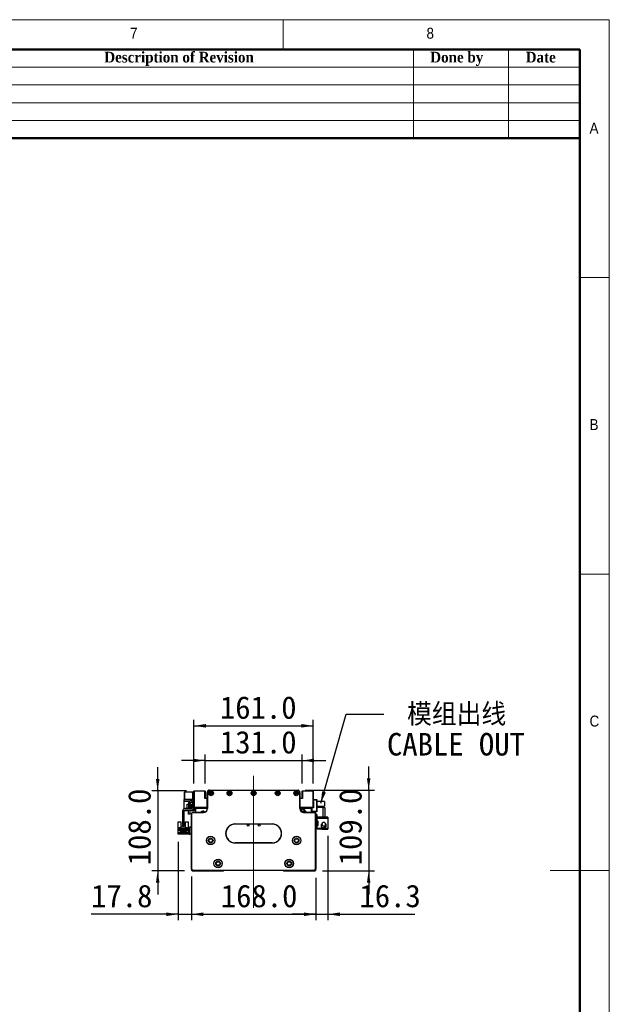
# Model space of a CAD drawing. Header units: millimetres. Extents: x 40 to 3320, y 40 to 2336.
# Tile 15 of 15: x 2524 to 3320, y 1008 to 2336. Entities that reach past the tile are written whole.
import ezdxf

# ---------------------------------------------------------------- set-up
doc = ezdxf.new("R2010")
doc.units = ezdxf.units.MM
doc.header["$LTSCALE"] = 8
doc.linetypes.add('CENTERX2', pattern=[20.32, 12.7, -2.54, 2.54, -2.54])
doc.layers.add('DIMNS', color=7, linetype='Continuous')
doc.styles.add('SLDTEXTSTYLE0', font='Gothic.ttf', dxfattribs={"width": 0.913})
doc.styles.add('SLDTEXTSTYLE1', font='timesbd.ttf', dxfattribs={"width": 0.933})
doc.styles.add('SLDTEXTSTYLE10', font='txt', dxfattribs={"bigfont": 'bigfont'})
doc.styles.add('SLDTEXTSTYLE7', font='txt')
doc.dimstyles.new('SLDDIMSTYLE0', dxfattribs={"dimtxt": 30.4, "dimasz": 16, "dimexe": 0, "dimexo": 0.0625, "dimgap": 7.6, "dimtad": 2, "dimdec": 1, "dimrnd": 1e-09, "dimzin": 4, "dimdsep": 46, "dimtxsty": 'SLDTEXTSTYLE7', "dimsah": 1, "dimcen": 0.09, "dimadec": 0, "dimazin": 1, "dimtfac": 1, "dimtdec": 1, "dimtmove": 0, "dimatfit": 0, "dimfxl": 0, "dimfrac": 2, "dimtolj": 1, "dimtzin": 12, "dimarcsym": 0})
doc.dimstyles.new('SLDDIMSTYLE4', dxfattribs={"dimtxt": 0.18, "dimasz": 16, "dimexe": 0, "dimexo": 0.0625, "dimgap": 0, "dimtad": 0, "dimtih": 1, "dimtoh": 1, "dimdec": 0, "dimrnd": 1e-09, "dimzin": 0, "dimdsep": 46, "dimtxsty": 'Standard', "dimsah": 1, "dimcen": 0.09, "dimadec": 0, "dimazin": 0, "dimtfac": 16, "dimtdec": 0, "dimtofl": 0, "dimtmove": 0, "dimatfit": 3, "dimfxl": 0, "dimfrac": 2, "dimtolj": 1, "dimtzin": 0, "dimarcsym": 0})
doc.dimstyles.new('SLDDIMSTYLE5', dxfattribs={"dimtxt": 30.4, "dimasz": 16, "dimexe": 0, "dimexo": 0.0625, "dimgap": 7.6, "dimtad": 2, "dimdec": 1, "dimrnd": 1e-09, "dimzin": 12, "dimdsep": 46, "dimtxsty": 'SLDTEXTSTYLE7', "dimsah": 1, "dimcen": 0.09, "dimadec": 0, "dimazin": 3, "dimtfac": 1, "dimtdec": 1, "dimtmove": 0, "dimatfit": 0, "dimfxl": 0, "dimfrac": 2, "dimtolj": 1, "dimtzin": 12, "dimarcsym": 0})

# ---------------------------------------------------------------- blocks, each defined once
blk = doc.blocks.new('_D_14')
at = {"layer": 'DIMNS'}
for p, q in [((2756.1, 1178.5), (2756.1, 1121.2)), ((2924.1, 1178.5), (2924.1, 1121.2)), ((2756.1, 1129.2), (2924.1, 1129.2))]:
    blk.add_line(p, q, dxfattribs=at)
for points in [[(2756.1, 1129.2), (2772.1, 1126.8), (2772.1, 1131.6)], [(2924.1, 1129.2), (2908.1, 1131.6), (2908.1, 1126.8)]]:
    blk.add_solid(points, dxfattribs=at)
at = {"layer": 'DIMNS', "insert": (2795.8, 1169.1), "char_height": 30.4, "attachment_point": 1, "style": 'SLDTEXTSTYLE7'}
blk.add_mtext('168.0', dxfattribs=at)
blk = doc.blocks.new('_D_15')
at = {"layer": 'DIMNS'}
for p, q in [((2738.3, 1227), (2738.3, 1121.2)), ((2756.1, 1180), (2756.1, 1121.2)), ((2738.3, 1129.2), (2620.8, 1129.2)), ((2738.3, 1129.2), (2756.1, 1129.2)), ((2756.1, 1129.2), (2788.1, 1129.2))]:
    blk.add_line(p, q, dxfattribs=at)
for points in [[(2738.3, 1129.2), (2722.3, 1131.6), (2722.3, 1126.8)], [(2756.1, 1129.2), (2772.1, 1126.8), (2772.1, 1131.6)]]:
    blk.add_solid(points, dxfattribs=at)
at = {"layer": 'DIMNS', "insert": (2620.8, 1169.1), "char_height": 30.4, "attachment_point": 1, "style": 'SLDTEXTSTYLE7'}
blk.add_mtext('17.8', dxfattribs=at)
blk = doc.blocks.new('_D_16')
at = {"layer": 'DIMNS'}
for p, q in [((2995.3, 1296.7), (2995.3, 1328.7)), ((2909.7, 1296.7), (3003.3, 1296.7)), ((2995.3, 1296.7), (2995.3, 1187.7)), ((2933.2, 1187.7), (3003.3, 1187.7)), ((2995.3, 1187.7), (2995.3, 1155.7))]:
    blk.add_line(p, q, dxfattribs=at)
for points in [[(2995.3, 1296.7), (2997.7, 1312.7), (2992.9, 1312.7)], [(2995.3, 1187.7), (2992.9, 1171.7), (2997.7, 1171.7)]]:
    blk.add_solid(points, dxfattribs=at)
at = {"layer": 'DIMNS', "insert": (2955.4, 1195.3), "char_height": 30.4, "attachment_point": 1, "rotation": 90, "style": 'SLDTEXTSTYLE7'}
blk.add_mtext('109.0', dxfattribs=at)
blk = doc.blocks.new('_D_17')
at = {"layer": 'DIMNS'}
for p, q in [((2774.6, 1305.5), (2774.6, 1344.6)), ((2905.6, 1305.5), (2905.6, 1344.6)), ((2774.6, 1336.6), (2742.6, 1336.6)), ((2774.6, 1336.6), (2905.6, 1336.6)), ((2905.6, 1336.6), (2937.6, 1336.6))]:
    blk.add_line(p, q, dxfattribs=at)
for points in [[(2774.6, 1336.6), (2758.6, 1339), (2758.6, 1334.2)], [(2905.6, 1336.6), (2921.6, 1334.2), (2921.6, 1339)]]:
    blk.add_solid(points, dxfattribs=at)
at = {"layer": 'DIMNS', "insert": (2794.6, 1376.5), "char_height": 30.4, "attachment_point": 1, "style": 'SLDTEXTSTYLE7'}
blk.add_mtext('131.0', dxfattribs=at)
blk = doc.blocks.new('_D_18')
at = {"layer": 'DIMNS'}
for p, q in [((2759.6, 1305.5), (2759.6, 1391.4)), ((2759.6, 1383.4), (2920.6, 1383.4)), ((2920.6, 1305.5), (2920.6, 1391.4))]:
    blk.add_line(p, q, dxfattribs=at)
for points in [[(2759.6, 1383.4), (2775.6, 1381), (2775.6, 1385.8)], [(2920.6, 1383.4), (2904.6, 1385.8), (2904.6, 1381)]]:
    blk.add_solid(points, dxfattribs=at)
at = {"layer": 'DIMNS', "insert": (2794.6, 1423.3), "char_height": 30.4, "attachment_point": 1, "style": 'SLDTEXTSTYLE7'}
blk.add_mtext('161.0', dxfattribs=at)
blk = doc.blocks.new('_D_19')
at = {"layer": 'DIMNS'}
for p, q in [((2940.4, 1234.8), (2940.4, 1121.2)), ((2924.1, 1178.5), (2924.1, 1121.2)), ((2924.1, 1129.2), (2892.1, 1129.2)), ((2924.1, 1129.2), (2940.4, 1129.2)), ((2940.4, 1129.2), (3057.8, 1129.2))]:
    blk.add_line(p, q, dxfattribs=at)
for points in [[(2924.1, 1129.2), (2908.1, 1131.6), (2908.1, 1126.8)], [(2940.4, 1129.2), (2956.4, 1126.8), (2956.4, 1131.6)]]:
    blk.add_solid(points, dxfattribs=at)
at = {"layer": 'DIMNS', "insert": (2982.9, 1169.1), "char_height": 30.4, "attachment_point": 1, "style": 'SLDTEXTSTYLE7'}
blk.add_mtext('16.3', dxfattribs=at)
blk = doc.blocks.new('_D_20')
at = {"layer": 'DIMNS'}
for p, q in [((2710.6, 1295.7), (2710.6, 1327.7)), ((2749.7, 1295.7), (2702.6, 1295.7)), ((2710.6, 1295.7), (2710.6, 1187.7)), ((2746.9, 1187.7), (2702.6, 1187.7)), ((2710.6, 1187.7), (2710.6, 1155.7))]:
    blk.add_line(p, q, dxfattribs=at)
for points in [[(2710.6, 1295.7), (2713, 1311.7), (2708.2, 1311.7)], [(2710.6, 1187.7), (2708.2, 1171.7), (2713, 1171.7)]]:
    blk.add_solid(points, dxfattribs=at)
at = {"layer": 'DIMNS', "insert": (2670.7, 1195.3), "char_height": 30.4, "attachment_point": 1, "rotation": 90, "style": 'SLDTEXTSTYLE7'}
blk.add_mtext('108.0', dxfattribs=at)
blk = doc.blocks.new('SW_NOTE_7')
at = {"layer": 'DIMNS', "color": 0, "char_height": 30.4, "attachment_point": 1}
for s, insert, style in [(' 模组出线', (4.3, 14.9), 'SLDTEXTSTYLE10'), ('CABLE OUT', (4.3, -25.3), 'SLDTEXTSTYLE7')]:
    blk.add_mtext(s, dxfattribs=dict(at, insert=insert, style=style))

msp = doc.modelspace()

# ---------------------------------------------------------------- linework, layer by layer
at = {"color": 7, "linetype": 'Continuous', "lineweight": 18}
for p, q in [((3320, 2336), (40, 2336)), ((2880, 2296), (2880, 2336)), ((3320, 40), (3320, 2336)), ((80, 2296), (3280, 2296)), ((3056, 2296), (3056, 2176)), ((3184, 2296), (3184, 2176)), ((3280, 2296), (3280, 2176)), ((3280, 2296), (3280, 80)), ((2320, 2272), (3280, 2272)), ((2320, 2248), (3280, 2248)), ((2320, 2224), (3280, 2224)), ((2320, 2200), (3280, 2200)), ((3320, 1988), (3280, 1988)), ((3280, 1588), (3320, 1588)), ((3320, 1188), (3240, 1188))]:
    msp.add_line(p, q, dxfattribs=at)
at = {"color": 7, "linetype": 'Continuous', "lineweight": 50}
for p, q in [((3280, 2296), (80, 2296)), ((3280, 2296), (3280, 80)), ((3280, 2176), (2320, 2176))]:
    msp.add_line(p, q, dxfattribs=at)
at = {"color": 7, "linetype": 'Continuous', "lineweight": 25}
for p, q in [((2746.8714079, 1294.1556274), (2746.5714028, 1293.8556298)), ((2746.8714079, 1293.8556298), (2746.5714028, 1293.7313615)), ((2746.5714028, 1293.7313615), (2746.5714028, 1293.8556298)), ((2746.5714028, 1284.5798879), (2746.5714028, 1293.7313615)), ((2746.8714079, 1294.1556274), (2746.8714079, 1293.8556298)), ((2746.8714079, 1294.1556274), (2757.5714028, 1294.1556274)), ((2746.8714079, 1293.8556298), (2746.8714079, 1284.4556271)), ((2757.5714028, 1293.8556298), (2746.8714079, 1293.8556298)), ((2757.5714028, 1293.1556254), (2757.5714028, 1294.1556274)), ((2757.5714028, 1294.1556274), (2759.5714068, 1294.1556274)), ((2759.5714068, 1293.1556254), (2757.5714028, 1293.1556254)), ((2757.5714028, 1293.1556254), (2757.5714028, 1284.1556295)), ((2759.8714045, 1295.655623), (2759.5714068, 1295.3556254)), ((2759.8714045, 1295.3556254), (2759.5714068, 1295.3556254)), ((2759.5714068, 1273.4556272), (2759.5714068, 1295.3556254)), ((2759.8714045, 1295.3556254), (2759.8714045, 1295.655623)), ((2759.8714045, 1295.655623), (2774.2714023, 1295.655623)), ((2759.8714045, 1295.3556254), (2759.8714045, 1273.4556272)), ((2774.2714023, 1295.3556254), (2759.8714045, 1295.3556254)), ((2774.2714023, 1295.3556254), (2774.2714023, 1295.655623)), ((2774.5714074, 1295.3556254), (2774.2714023, 1295.655623)), ((2774.2714023, 1285.1556241), (2774.2714023, 1295.3556254)), ((2774.2714023, 1295.3556254), (2774.5714074, 1295.3556254)), ((2774.5714074, 1295.3556254), (2774.5714074, 1285.1556241)), ((2777.5714061, 1271.6556191), (2777.5714061, 1293.6556189)), ((2777.5714061, 1293.6556189), (2777.8714074, 1293.6556189)), ((2777.8714074, 1293.6556189), (2777.8714074, 1271.6556191)), ((2778.0714071, 1295.3139319), (2778.0714071, 1295.3556179)), ((2778.0714071, 1295.3556179), (2778.0995628, 1295.3556179)), ((2780.5714047, 1296.6556176), (2780.5714047, 1296.3556199)), ((2780.5714047, 1296.6556176), (2899.5714074, 1296.6556176)), ((2899.5714074, 1296.3556199), (2780.5714047, 1296.3556199)), ((2899.5714074, 1296.6556176), (2899.5714074, 1296.3556199)), ((2902.0432493, 1295.3556179), (2902.071405, 1295.3556179)), ((2902.071405, 1295.3556179), (2902.071405, 1295.3139319)), ((2902.2714047, 1271.6556191), (2902.2714047, 1293.6556189)), ((2902.5714061, 1293.6556189), (2902.2714047, 1293.6556189)), ((2902.5714061, 1293.6556189), (2902.5714061, 1271.6556191)), ((2905.8714098, 1295.655623), (2905.5714047, 1295.3556254)), ((2905.5714047, 1285.1556241), (2905.5714047, 1295.3556254)), ((2905.5714047, 1295.3556254), (2905.8714098, 1295.3556254)), ((2905.8714098, 1295.655623), (2920.2714077, 1295.655623)), ((2905.8714098, 1295.655623), (2905.8714098, 1295.3556254)), ((2905.8714098, 1295.3556254), (2905.8714098, 1285.1556241)), ((2920.2714077, 1295.3556254), (2905.8714098, 1295.3556254)), ((2920.2714077, 1295.655623), (2920.2714077, 1295.3556254)), ((2920.5714053, 1295.3556254), (2920.2714077, 1295.655623)), ((2920.5714053, 1295.3556254), (2920.2714077, 1295.3556254)), ((2920.2714077, 1273.4556272), (2920.2714077, 1295.3556254)), ((2920.5714053, 1295.3556254), (2920.5714053, 1273.4556272)), ((2746.2714052, 1281.5556227), (2746.2714052, 1284.1556295)), ((2746.2714052, 1284.1556295), (2757.5714028, 1284.1556295)), ((2746.2714052, 1281.5556227), (2753.9309671, 1281.5556227)), ((2746.2714052, 1271.4052423), (2746.2714052, 1281.5556227)), ((2746.8714079, 1284.4556271), (2746.5714028, 1284.5798879)), ((2746.5714028, 1284.4556271), (2746.5714028, 1284.5798879)), ((2746.5714028, 1284.4556271), (2746.8714079, 1284.1556295)), ((2746.8714079, 1284.4556271), (2746.8714079, 1284.1556295)), ((2746.8714079, 1284.4556271), (2757.5714028, 1284.4556271)), ((2750.5714035, 1277.6556238), (2752.0714065, 1277.6556238)), ((2750.5714035, 1271.6556265), (2750.5714035, 1277.6556238)), ((2752.0714065, 1278.1764939), (2752.0714065, 1272.1556275)), ((2754.0714031, 1278.1556248), (2754.0714031, 1272.1556275)), ((2754.0714031, 1277.6556238), (2755.5714062, 1277.6556238)), ((2755.5714062, 1277.6556238), (2755.5714062, 1271.6556265)), ((2757.5714028, 1281.1556234), (2759.5714068, 1281.1556234)), ((2757.5714028, 1280.1556288), (2757.5714028, 1281.1556234)), ((2759.5714068, 1280.1556288), (2757.5714028, 1280.1556288)), ((2757.5714028, 1280.1556288), (2757.5714028, 1273.1556295)), ((2758.6288711, 1281.5556227), (2759.5714068, 1281.5556227)), ((2777.5714061, 1285.1556241), (2774.2714023, 1285.1556241)), ((2905.8714098, 1285.1556241), (2902.5714061, 1285.1556241)), ((2920.5714053, 1284.1556295), (2925.2714029, 1284.1556295)), ((2925.2714029, 1283.1556275), (2920.5714053, 1283.1556275)), ((2920.5714053, 1281.1556234), (2921.0714063, 1281.1556234)), ((2921.0714063, 1281.1556234), (2921.0714063, 1272.6556285)), ((2925.2714029, 1283.1556275), (2925.2714029, 1284.1556295)), ((2925.2714029, 1284.1556295), (2925.571408, 1283.8556244)), ((2925.2714029, 1268.1556269), (2925.2714029, 1283.1556275)), ((2925.571408, 1283.0313592), (2925.2714029, 1283.1556275)), ((2925.571408, 1283.8556244), (2925.571408, 1283.0313592)), ((2925.571408, 1283.0313592), (2925.571408, 1268.2798876)), ((2935.5714059, 1281.1556234), (2925.571408, 1281.1556234)), ((2935.5714059, 1281.1556234), (2935.5714059, 1275.1556261)), ((2744.0714052, 1268.1556269), (2744.0714052, 1248.6556246)), ((2746.0714093, 1268.1556269), (2746.0714093, 1248.6556246)), ((2746.2714052, 1268.6556279), (2746.2714052, 1268.9039557)), ((2750.5714035, 1268.6556279), (2746.2714052, 1268.6556279)), ((2756.0714072, 1271.6556265), (2747.5714049, 1271.6556265)), ((2756.0714072, 1269.6556299), (2747.5714049, 1269.6556299)), ((2750.5714035, 1268.6556279), (2750.5714035, 1269.6556299)), ((2752.0714065, 1272.1556275), (2754.0714031, 1272.1556275)), ((2752.0714065, 1271.6556265), (2752.0714065, 1272.1556275)), ((2752.0714065, 1264.1556262), (2752.0714065, 1269.6556299)), ((2754.0714031, 1264.1556262), (2752.0714065, 1264.1556262)), ((2754.0714031, 1272.1556275), (2754.0714031, 1271.6556265)), ((2754.0714031, 1269.6556299), (2754.0714031, 1264.1556262)), ((2755.5714062, 1269.6556299), (2755.5714062, 1268.6556279)), ((2759.8714045, 1268.6556279), (2755.5714062, 1268.6556279)), ((2756.3714048, 1265.1556208), (2756.0714072, 1265.1556208)), ((2756.0714072, 1190.1556213), (2756.0714072, 1265.1556208)), ((2756.3714048, 1265.1556208), (2756.3714048, 1190.2798853)), ((2757.5714028, 1266.3556187), (2757.5714028, 1266.6556238)), ((2757.5714028, 1266.6556238), (2772.5714034, 1266.6556238)), ((2772.5714034, 1266.3556187), (2757.5714028, 1266.3556187)), ((2759.5714068, 1273.4556272), (2759.5714068, 1273.1556295)), ((2759.5714068, 1273.4556272), (2759.8714045, 1273.1556295)), ((2759.8714045, 1273.4556272), (2759.5714068, 1273.4556272)), ((2759.8714045, 1273.4556272), (2777.5714061, 1273.4556272)), ((2759.8714045, 1273.4556272), (2759.8714045, 1273.1556295)), ((2759.8714045, 1268.6556279), (2759.8714045, 1273.1556295)), ((2777.5714061, 1273.1556295), (2759.8714045, 1273.1556295)), ((2761.5714034, 1272.1556275), (2762.5714055, 1273.1556295)), ((2761.5714034, 1267.1556248), (2761.5714034, 1272.1556275)), ((2761.9714102, 1266.7556255), (2761.5714034, 1267.1556248)), ((2761.5714034, 1267.1556248), (2761.5714034, 1266.6556238)), ((2761.9714102, 1266.6556238), (2761.9714102, 1266.7556255)), ((2762.1714061, 1271.4056297), (2763.1214073, 1272.3556235)), ((2762.1714061, 1266.6556238), (2762.1714061, 1271.4056297)), ((2762.2714078, 1271.3156267), (2763.2114103, 1272.2556292)), ((2762.2714078, 1266.6556238), (2762.2714078, 1271.3156267)), ((2763.1214073, 1272.3556235), (2777.5714061, 1272.3556235)), ((2763.2114103, 1272.2556292), (2777.5714061, 1272.2556292)), ((2772.5714034, 1266.3556187), (2772.5714034, 1266.6556238)), ((2775.4964045, 1273.1556295), (2775.7913804, 1272.8606536)), ((2776.2863597, 1272.6556285), (2777.5714061, 1272.6556285)), ((2777.8714074, 1271.6556191), (2777.5714061, 1271.6556191)), ((2902.8510636, 1271.1556255), (2902.1950549, 1271.1556255)), ((2902.5714061, 1271.6556191), (2902.2714047, 1271.6556191)), ((2902.5714061, 1273.4556272), (2920.2714077, 1273.4556272)), ((2920.2714077, 1273.1556295), (2902.5714061, 1273.1556295)), ((2902.5714061, 1272.6556285), (2903.8564524, 1272.6556285)), ((2902.5714061, 1272.3556235), (2917.0214048, 1272.3556235)), ((2902.5714061, 1272.2556292), (2916.9314018, 1272.2556292)), ((2904.3514317, 1272.8606536), (2904.6464077, 1273.1556295)), ((2907.8124201, 1267.6556258), (2904.5885315, 1267.6556258)), ((2908.8498017, 1269.9857502), (2906.044293, 1270.9255069)), ((2907.5714087, 1266.6556238), (2907.5714087, 1266.3556187)), ((2907.5714087, 1266.6556238), (2922.5714093, 1266.6556238)), ((2922.5714093, 1266.3556187), (2907.5714087, 1266.3556187)), ((2916.9314018, 1272.2556292), (2917.8714043, 1271.3156267)), ((2917.0214048, 1272.3556235), (2917.971406, 1271.4056297)), ((2917.5714067, 1273.1556295), (2918.5714087, 1272.1556275)), ((2917.8714043, 1271.3156267), (2917.8714043, 1266.6556238)), ((2917.971406, 1271.4056297), (2917.971406, 1266.6556238)), ((2919.0714022, 1272.6556285), (2918.5714087, 1272.1556275)), ((2918.5714087, 1272.1556275), (2918.5714087, 1266.6556238)), ((2918.5714087, 1268.1556269), (2925.2714029, 1268.1556269)), ((2925.2714029, 1267.1556248), (2918.5714087, 1267.1556248)), ((2921.0714063, 1272.6556285), (2919.0714022, 1272.6556285)), ((2920.2714077, 1273.1556295), (2920.2714077, 1273.4556272)), ((2920.5714053, 1273.4556272), (2920.2714077, 1273.4556272)), ((2920.2714077, 1273.1556295), (2920.5714053, 1273.4556272)), ((2921.0714063, 1273.1556295), (2920.2714077, 1273.1556295)), ((2920.5714053, 1275.1556261), (2921.0714063, 1275.1556261)), ((2922.5714093, 1266.6556238), (2922.5714093, 1266.3556187)), ((2924.0714049, 1265.1556208), (2923.7714073, 1265.1556208)), ((2923.7714073, 1190.2798853), (2923.7714073, 1265.1556208)), ((2924.0714049, 1265.1556208), (2924.0714049, 1190.1556213)), ((2925.9714073, 1263.1556242), (2924.0714049, 1263.1556242)), ((2925.571408, 1268.2798876), (2925.2714029, 1268.1556269)), ((2925.2714029, 1267.1556248), (2925.2714029, 1268.1556269)), ((2925.571408, 1267.4556299), (2925.2714029, 1267.1556248)), ((2925.571408, 1275.1556261), (2935.5714059, 1275.1556261)), ((2933.9714086, 1273.1556295), (2925.571408, 1273.1556295)), ((2925.571408, 1268.2798876), (2925.571408, 1267.4556299)), ((2925.9714073, 1260.1556256), (2925.9714073, 1263.1556242)), ((2933.9714086, 1260.1556256), (2933.9714086, 1273.1556295)), ((2933.9714086, 1273.1556295), (2935.9714052, 1273.1556295)), ((2935.9714052, 1273.1556295), (2935.9714052, 1260.1556256)), ((2738.3714056, 1254.0556266), (2742.0714086, 1254.0556266)), ((2738.3714056, 1245.155625), (2738.3714056, 1254.0556266)), ((2742.0714086, 1254.0556266), (2742.0714086, 1245.655626)), ((2744.0714052, 1247.6556263), (2744.0714052, 1248.6556246)), ((2744.0714052, 1248.6556246), (2746.0714093, 1248.6556246)), ((2746.0714093, 1248.6556246), (2746.0714093, 1247.6556263)), ((2748.0714059, 1245.655626), (2748.0714059, 1254.0556266)), ((2748.0714059, 1254.0556266), (2751.7714089, 1254.0556266)), ((2751.7714089, 1254.0556266), (2751.7714089, 1245.155625)), ((2815.0714057, 1250.9556188), (2815.0714057, 1250.6556212)), ((2815.0714057, 1250.9556188), (2865.0714064, 1250.9556188)), ((2865.0714064, 1250.6556212), (2815.0714057, 1250.6556212)), ((2865.0714064, 1250.9556188), (2865.0714064, 1250.6556212)), ((2925.9714073, 1260.1556256), (2925.9714073, 1258.9556276)), ((2933.9714086, 1260.1556256), (2925.9714073, 1260.1556256)), ((2925.9714073, 1258.9556276), (2940.3714052, 1258.9556276)), ((2925.9714073, 1254.9556269), (2925.9714073, 1258.9556276)), ((2926.9714093, 1254.9556269), (2925.9714073, 1254.9556269)), ((2925.9714073, 1254.9556269), (2925.9714073, 1254.4556259)), ((2925.9714073, 1254.4556259), (2925.9714073, 1249.455627)), ((2926.9714093, 1254.4556259), (2925.9714073, 1254.4556259)), ((2925.9714073, 1248.955626), (2925.9714073, 1249.455627)), ((2925.9714073, 1249.455627), (2926.9714093, 1249.455627)), ((2925.9714073, 1244.9556253), (2925.9714073, 1248.955626)), ((2925.9714073, 1248.955626), (2926.9714093, 1248.955626)), ((2926.9714093, 1248.955626), (2926.9714093, 1254.9556269)), ((2931.4206353, 1249.7525959), (2931.3214084, 1248.955626)), ((2931.6553137, 1250.3905221), (2931.5201452, 1250.0746845)), ((2931.5321854, 1250.534661), (2931.5661973, 1250.545822)), ((2931.6880515, 1250.3744139), (2931.5655938, 1250.4346705)), ((2931.5661973, 1250.545822), (2931.9499692, 1251.1208131)), ((2931.7262804, 1250.4670507), (2931.5661973, 1250.545822)), ((2931.9714045, 1260.1556256), (2931.9714045, 1259.9556296)), ((2940.3714052, 1259.9556296), (2931.9714045, 1259.9556296)), ((2935.9714052, 1260.1556256), (2933.9714086, 1260.1556256)), ((2936.8631279, 1249.508582), (2936.8905386, 1249.5293132)), ((2940.3714052, 1259.9556296), (2940.3714052, 1258.9556276)), ((2940.3714052, 1258.9556276), (2940.3714052, 1244.9556253)), ((2738.2714039, 1237.1556274), (2738.2714039, 1239.1556277)), ((2738.2714039, 1239.1556277), (2739.2714059, 1239.1556277)), ((2739.2714059, 1237.1556274), (2738.2714039, 1237.1556274)), ((2738.3714056, 1239.1556277), (2738.3714056, 1245.155625)), ((2739.1714042, 1245.155625), (2738.3714056, 1245.155625)), ((2739.1714042, 1245.155625), (2739.6714052, 1245.655626)), ((2739.2714059, 1239.1556277), (2739.2714059, 1237.1556274)), ((2753.0714086, 1239.1556277), (2739.2714059, 1239.1556277)), ((2753.0714086, 1237.1556274), (2739.2714059, 1237.1556274)), ((2742.2714046, 1245.655626), (2739.6714052, 1245.655626)), ((2740.0714046, 1245.1056278), (2742.2714046, 1245.1056278)), ((2740.0714046, 1241.6556253), (2740.0714046, 1245.1056278)), ((2740.8714032, 1241.6556253), (2740.0714046, 1241.6556253)), ((2740.8714032, 1243.3056272), (2749.2714038, 1243.3056272)), ((2740.8714032, 1241.6556253), (2740.8714032, 1243.3056272)), ((2740.8714032, 1240.6056262), (2740.8714032, 1241.6556253)), ((2742.0714086, 1240.6056262), (2740.8714032, 1240.6056262)), ((2741.8214044, 1242.255628), (2741.8214044, 1241.755627)), ((2742.3214054, 1242.255628), (2741.8214044, 1242.255628)), ((2741.8214044, 1241.755627), (2742.3214054, 1241.755627)), ((2742.0714086, 1239.8056275), (2742.0714086, 1240.6056262)), ((2748.0714059, 1240.6056262), (2742.0714086, 1240.6056262)), ((2748.0714059, 1239.8056275), (2742.0714086, 1239.8056275)), ((2742.2714046, 1245.1056278), (2742.2714046, 1245.655626)), ((2742.2714046, 1245.655626), (2747.8714025, 1245.655626)), ((2742.621403, 1245.1056278), (2742.2714046, 1245.1056278)), ((2742.3214054, 1241.755627), (2742.3214054, 1242.255628)), ((2742.621403, 1244.0056278), (2742.621403, 1245.1056278)), ((2747.521404, 1244.0056278), (2742.621403, 1244.0056278)), ((2743.8214084, 1242.255628), (2743.8214084, 1241.755627)), ((2744.3214095, 1242.255628), (2743.8214084, 1242.255628)), ((2743.8214084, 1241.755627), (2744.3214095, 1241.755627)), ((2746.0714093, 1247.6556263), (2744.0714052, 1247.6556263)), ((2744.2714086, 1244.6056268), (2745.8714059, 1244.6056268)), ((2744.2714086, 1244.0056278), (2744.2714086, 1244.6056268)), ((2744.3214095, 1241.755627), (2744.3214095, 1242.255628)), ((2745.821405, 1242.255628), (2745.821405, 1241.755627)), ((2746.3214061, 1242.255628), (2745.821405, 1242.255628)), ((2745.821405, 1241.755627), (2746.3214061, 1241.755627)), ((2745.8714059, 1244.0056278), (2745.8714059, 1244.6056268)), ((2746.3214061, 1241.755627), (2746.3214061, 1242.255628)), ((2747.8714025, 1245.1056278), (2747.521404, 1245.1056278)), ((2747.521404, 1245.1056278), (2747.521404, 1244.0056278)), ((2747.8214091, 1242.255628), (2747.8214091, 1241.755627)), ((2748.3214027, 1242.255628), (2747.8214091, 1242.255628)), ((2747.8214091, 1241.755627), (2748.3214027, 1241.755627)), ((2747.8714025, 1245.655626), (2747.8714025, 1245.1056278)), ((2750.4714092, 1245.655626), (2747.8714025, 1245.655626)), ((2747.8714025, 1245.1056278), (2750.0714025, 1245.1056278)), ((2748.0714059, 1240.6056262), (2748.0714059, 1239.8056275)), ((2749.2714038, 1240.6056262), (2748.0714059, 1240.6056262)), ((2748.3214027, 1241.755627), (2748.3214027, 1242.255628)), ((2749.2714038, 1243.3056272), (2749.2714038, 1241.6556253)), ((2749.2714038, 1241.6556253), (2749.2714038, 1240.6056262)), ((2750.0714025, 1241.6556253), (2749.2714038, 1241.6556253)), ((2750.0714025, 1245.1056278), (2750.0714025, 1241.6556253)), ((2750.4714092, 1245.655626), (2750.9714028, 1245.155625)), ((2751.7714089, 1245.155625), (2750.9714028, 1245.155625)), ((2751.7714089, 1245.155625), (2751.7714089, 1239.1556277)), ((2753.0714086, 1239.1556277), (2753.0714086, 1237.1556274)), ((2754.0714031, 1246.155627), (2754.0714031, 1247.1556253)), ((2754.0714031, 1247.1556253), (2756.0714072, 1247.1556253)), ((2756.0714072, 1246.155627), (2754.0714031, 1246.155627)), ((2754.0714031, 1238.1556257), (2754.0714031, 1246.155627)), ((2754.0714031, 1238.1556257), (2756.0714072, 1238.1556257)), ((2754.0714031, 1237.1556274), (2754.0714031, 1238.1556257)), ((2756.0714072, 1237.1556274), (2754.0714031, 1237.1556274)), ((2925.9714073, 1244.9556253), (2925.9714073, 1243.7556273)), ((2940.3714052, 1244.9556253), (2925.9714073, 1244.9556253)), ((2931.9714045, 1243.7556273), (2925.9714073, 1243.7556273)), ((2931.5661973, 1247.3654299), (2931.5321854, 1247.3765909)), ((2931.9714045, 1243.955627), (2940.3714052, 1243.955627)), ((2931.9714045, 1243.955627), (2931.9714045, 1243.7556273)), ((2940.3714052, 1244.9556253), (2940.3714052, 1243.955627)), ((2815.0714057, 1225.6556227), (2815.0714057, 1225.3556213)), ((2815.0714057, 1225.6556227), (2865.0714064, 1225.6556227)), ((2865.0714064, 1225.3556213), (2815.0714057, 1225.3556213)), ((2865.0714064, 1225.6556227), (2865.0714064, 1225.3556213)), ((2756.3714048, 1190.2798853), (2756.0714072, 1190.1556213)), ((2758.0714038, 1188.1556212), (2756.0714072, 1190.1556213)), ((2756.0714072, 1190.1556213), (2756.0714072, 1188.6556212)), ((2756.0714072, 1188.6556212), (2757.0714092, 1187.6556212)), ((2756.3714048, 1190.2798853), (2758.195672, 1188.4556212)), ((2757.0714092, 1187.6556212), (2799.5714059, 1187.6556212)), ((2758.195672, 1188.4556212), (2758.0714038, 1188.1556212)), ((2922.0714083, 1188.1556212), (2758.0714038, 1188.1556212)), ((2758.195672, 1188.4556212), (2921.9471401, 1188.4556212)), ((2799.5714059, 1187.6556212), (2800.0714069, 1188.1556212)), ((2880.0714052, 1188.1556212), (2880.5714062, 1187.6556212)), ((2880.5714062, 1187.6556212), (2923.0714029, 1187.6556212)), ((2921.9471401, 1188.4556212), (2923.7714073, 1190.2798853)), ((2921.9471401, 1188.4556212), (2922.0714083, 1188.1556212)), ((2924.0714049, 1190.1556213), (2922.0714083, 1188.1556212)), ((2923.0714029, 1187.6556212), (2924.0714049, 1188.6556212)), ((2923.7714073, 1190.2798853), (2924.0714049, 1190.1556213)), ((2924.0714049, 1188.6556212), (2924.0714049, 1190.1556213))]:
    msp.add_line(p, q, dxfattribs=at)
at = {"color": 7, "linetype": 'Continuous', "lineweight": 25, "flags": 128}
for points in [[(2904.5885315, 1267.6556258), (2904.6662411, 1268.783532), (2904.8899969, 1269.7753905), (2905.2328056, 1270.511575), (2905.6533238, 1270.9032892), (2906.044293, 1270.9255069)], [(2907.8124201, 1267.6556258), (2907.882314, 1268.5549333), (2908.0813637, 1269.3173288), (2908.3792528, 1269.8267399), (2908.7306371, 1270.0056284), (2909.0820289, 1269.8267399), (2909.379918, 1269.3173288), (2909.5789602, 1268.5549333), (2909.6488541, 1267.6556258)], [(2907.8997037, 1266.6556238), (2907.882314, 1266.7563184), (2907.8124201, 1267.6556258)], [(2908.4066635, 1267.6556258), (2908.4313249, 1267.9729312), (2908.5015541, 1268.2419269), (2908.6066595, 1268.4216647), (2908.7306371, 1268.4847861), (2908.8546222, 1268.4216647), (2908.937957, 1268.2927846)], [(2908.937957, 1267.0184671), (2908.8546222, 1266.889587), (2908.7306371, 1266.8264731), (2908.6066595, 1266.889587), (2908.5015541, 1267.0693248), (2908.4313249, 1267.3383205), (2908.4066635, 1267.6556258)], [(2909.6488541, 1267.6556258), (2909.5789602, 1266.7563184), (2909.5615706, 1266.6556238)], [(2753.0714086, 1237.1556274), (2753.656674, 1237.2132688), (2754.0714031, 1237.3271993)]]:
    msp.add_lwpolyline(points, dxfattribs=at)
at = {"color": 7, "linetype": 'Continuous', "lineweight": 25}
for centre, radius in [((2782.5714061, 1292.4056212), 3.25), ((2782.5714061, 1292.4056212), 3), ((2782.5714061, 1292.4056212), 1.6), ((2782.5714061, 1292.4056212), 1.25), ((2807.5714061, 1292.4056212), 3.25), ((2807.5714061, 1292.4056212), 3), ((2807.5714061, 1292.4056212), 1.6), ((2807.5714061, 1292.4056212), 1.25), ((2840.0714061, 1292.4056212), 3.25), ((2840.0714061, 1292.4056212), 3), ((2840.0714061, 1292.4056212), 1.6), ((2840.0714061, 1292.4056212), 1.25), ((2872.5714061, 1292.4056212), 3.25), ((2872.5714061, 1292.4056212), 3), ((2872.5714061, 1292.4056212), 1.6), ((2872.5714061, 1292.4056212), 1.25), ((2897.5714061, 1292.4056212), 3.25), ((2897.5714061, 1292.4056212), 3), ((2897.5714061, 1292.4056212), 1.6), ((2897.5714061, 1292.4056212), 1.25), ((2832.5714061, 1249.3589906), 1.25), ((2847.5714061, 1249.3589906), 1.25), ((2782.0714061, 1228.6556212), 5.75), ((2782.0714061, 1228.6556212), 5.5), ((2782.0714061, 1228.6556212), 3.2), ((2782.0714061, 1228.6556212), 2.5), ((2782.0714061, 1228.6556212), 2.45), ((2898.0714061, 1228.6556212), 5.75), ((2898.0714061, 1228.6556212), 5.5), ((2898.0714061, 1228.6556212), 3.2), ((2898.0714061, 1228.6556212), 2.5), ((2898.0714061, 1228.6556212), 2.45), ((2792.0714061, 1197.6556212), 5.75), ((2792.0714061, 1197.6556212), 5.5), ((2792.0714061, 1197.6556212), 3.2), ((2792.0714061, 1197.6556212), 2.5), ((2792.0714061, 1197.6556212), 2.45), ((2888.0714061, 1197.6556212), 5.75), ((2888.0714061, 1197.6556212), 5.5), ((2888.0714061, 1197.6556212), 3.2), ((2888.0714061, 1197.6556212), 2.5), ((2888.0714061, 1197.6556212), 2.45)]:
    msp.add_circle(centre, radius, dxfattribs=at)
for centre, radius, start, end in [((2780.5714061, 1293.6556212), 3, 90, 180), ((2780.5714061, 1293.6556212), 2.7, 90, 180), ((2899.5714061, 1293.6556212), 3, 0, 90), ((2899.5714061, 1293.6556212), 2.7, 0, 90), ((2756.0714061, 1278.1764959), 4, 94.7801918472, 180), ((2756.0714061, 1278.1556262), 2, 94.7801918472, 180), ((2755.5714061, 1284.1556262), 2, 274.7801918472, 0), ((2755.5714061, 1284.1347566), 4, 274.7801918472, 300), ((2755.5714061, 1284.1347566), 4, 311.8595712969, 0), ((2747.5714061, 1268.1556262), 3.5, 90, 180), ((2747.5714061, 1268.1556262), 1.5, 90, 180), ((2756.0714061, 1273.1556262), 3.5, 270, 0), ((2756.0714061, 1273.1556262), 1.5, 270, 0), ((2757.5714061, 1265.1556212), 1.5, 90, 180), ((2757.5714061, 1265.1556212), 1.2, 90, 180), ((2771.5714067, 1265.1556262), 3.25, 33.632060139, 152.5136736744), ((2772.5714061, 1271.6556212), 5.3, 270, 0), ((2772.5714061, 1271.6556212), 5, 270, 0), ((2776.2863562, 1273.3556262), 0.7, 225.0000000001, 270), ((2907.5714061, 1271.6556212), 5.3, 180, 270), ((2907.5714061, 1271.6556212), 5, 180, 270), ((2906.03167, 1268.6902228), 2.6140477, 134.1989322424, 176.1915788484), ((2903.8564559, 1273.3556262), 0.7, 270, 315), ((2907.5800078, 1267.6556262), 1.5, 359.9224033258, 25.1362392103), ((2907.5800078, 1267.6556262), 1.5, 334.8637607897, 359.9224033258), ((2908.5714054, 1265.1556262), 3.25, 27.4863263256, 71.1610907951), ((2922.5714061, 1265.1556212), 1.5, 0, 90), ((2922.5714061, 1265.1556212), 1.2, 0, 90), ((2815.0714061, 1238.1556212), 12.8, 90, 270), ((2815.0714061, 1238.1556212), 12.5, 90, 270), ((2865.0714061, 1238.1556212), 12.8, 270, 90), ((2865.0714061, 1238.1556212), 12.5, 270, 90), ((2934.5714061, 1248.9556262), 3.4, 207.8854130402, 44.3134751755), ((2934.5714061, 1248.9556262), 3.45, 237.5742082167, 0), ((2934.5714061, 1248.9556262), 2.5, 274.0682455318, 11.0547454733), ((2934.5714061, 1248.9556262), 2.6, 277.2742732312, 10.9089677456), ((2934.5714061, 1248.9556262), 3.45, 0, 47.8989058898), ((2753.0714061, 1240.1556262), 1, 270, 0)]:
    msp.add_arc(centre, radius, start, end, dxfattribs=at)
for points, knots in [([(2904.4192096, 1270.6883027), (2904.2195994, 1270.6573145), (2903.7189374, 1270.57959), (2903.0097468, 1270.7676524), (2902.6862775, 1270.9720739), (2902.5671928, 1271.0473313)], [0, 0, 0, 0, 0.2952509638, 0.7405477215, 1, 1, 1, 1]), ([(2905.9428012, 1270.9202467), (2905.8642649, 1270.9390306), (2905.4875628, 1271.0291281), (2904.8518154, 1270.910465), (2904.3928968, 1270.6512443), (2904.1992611, 1270.541869)], [0, 0, 0, 0, 0.1321403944, 0.6338160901, 1, 1, 1, 1]), ([(2908.9607632, 1267.6556258), (2908.8929485, 1267.6556258), (2908.7573121, 1267.6556258), (2908.5235504, 1267.6556258), (2908.4066635, 1267.6556258)], [0, 0, 0, 0, 0.4999740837, 1, 1, 1, 1]), ([(2932.3977938, 1251.8823146), (2932.2160024, 1251.5233084), (2931.8828961, 1250.8654821), (2931.4233634, 1249.8062065), (2931.2035037, 1248.985619), (2931.1474718, 1248.315893), (2931.2507651, 1247.7555645), (2931.4754878, 1247.1520448), (2931.928688, 1246.5551325), (2932.6135668, 1246.1175112), (2933.3373811, 1245.8803091), (2934.0995582, 1245.8772455), (2934.8085975, 1246.1118327), (2934.9885642, 1246.2329013), (2934.9414841, 1246.2692979), (2934.9248221, 1246.2821788)], [0, 0, 0, 0, 0.1800986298, 0.3300044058, 0.4496449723, 0.5397498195, 0.5746228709, 0.6053222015, 0.6784002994, 0.7214062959, 0.7619832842, 0.8291608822, 0.8886694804, 0.9605995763, 1, 1, 1, 1]), ([(2935.9608105, 1252.7187838), (2936.2099107, 1252.488969), (2936.7086668, 1252.0288267), (2937.1135572, 1251.1115228), (2937.1548715, 1250.1939888), (2936.8747207, 1249.3989989), (2936.3638482, 1248.7824827), (2935.6704822, 1248.3722952), (2934.8632052, 1248.2079023), (2934.023936, 1248.3120419), (2933.2451315, 1248.6827763), (2932.6243042, 1249.2841525), (2932.2334724, 1250.0469857), (2932.1464821, 1250.8918968), (2932.2506462, 1251.6502249), (2932.5951282, 1252.2429058), (2933.126112, 1252.6637609), (2933.8596972, 1252.9090935), (2934.6059291, 1252.9870802), (2935.1499071, 1253.0141173), (2935.4088853, 1252.9991465), (2935.4939105, 1253.004177), (2935.5162388, 1252.9927124), (2935.5904144, 1252.9607101), (2935.746529, 1252.8721748), (2935.8786125, 1252.7776243), (2935.9608105, 1252.7187838)], [0, 0, 0, 0, 0.06481713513, 0.12977884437, 0.18973171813, 0.24261872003, 0.2944129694, 0.34624306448, 0.39872403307, 0.45219943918, 0.50660120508, 0.56145194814, 0.61605152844, 0.66977217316, 0.72706820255, 0.76537737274, 0.80369101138, 0.85890914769, 0.91422876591, 0.94955424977, 0.96400072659, 0.96485067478, 0.96575864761, 0.96870991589, 0.98052760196, 1, 1, 1, 1]), ([(2936.7958119, 1247.8145621), (2936.8979013, 1248.0615496), (2937.0915007, 1248.5299295), (2937.1359294, 1249.0391267), (2937.0500866, 1249.342728), (2937.0237177, 1249.4359872)], [0, 0, 0, 0, 0.4359588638, 0.8267398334, 1, 1, 1, 1])]:
    msp.add_open_spline(points, degree=3, knots=knots, dxfattribs=at)
at = {"color": 8, "linetype": 'Continuous', "lineweight": 25}
msp.add_open_spline([(2908.9607632, 1267.6556258), (2909.0129993, 1267.6556258), (2909.0846259, 1267.6556258), (2909.0692021, 1267.6556258), (2909.0650266, 1267.6556258)], degree=3, knots=[0, 0, 0, 0, 0.7292841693, 1, 1, 1, 1], dxfattribs=at)
at = {"layer": 'DIMNS', "linetype": 'CENTERX2', "lineweight": 18}
for p, q in [((2840.0714061, 1315.9556212), (2840.0714061, 1139.3556212)), ((2840.0714061, 1137.8556212), (2840.0714061, 1247.4556212))]:
    msp.add_line(p, q, dxfattribs=at)

# ---------------------------------------------------------------- block references
at = {"layer": 'DIMNS'}
msp.add_blockref('SW_NOTE_7', (3015.7115385, 1399.0384615), dxfattribs=at)

# ---------------------------------------------------------------- texts
at = {"color": 7, "linetype": 'Continuous', "lineweight": 0}
for s, insert, char_height, attachment_point, style in [('7', (2673.3333333, 2325.1704848), 14.8166667, 1, 'SLDTEXTSTYLE0'), ('8', (3073.3333333, 2325.1704848), 14.8166667, 1, 'SLDTEXTSTYLE0'), ('Description of Revision', (2739.4454999, 2292.6852781), 14.4, 2, 'SLDTEXTSTYLE1'), ('Done by', (3114.154228, 2292.6852781), 14.4, 2, 'SLDTEXTSTYLE1'), ('Date', (3227.423141, 2292.6852781), 14.4, 2, 'SLDTEXTSTYLE1'), ('A', (3293.3333333, 2197.1704528), 14.8166667, 1, 'SLDTEXTSTYLE0'), ('B', (3293.3333333, 1797.1704528), 14.8166667, 1, 'SLDTEXTSTYLE0'), ('C', (3293.3333333, 1397.1704528), 14.8166667, 1, 'SLDTEXTSTYLE0')]:
    msp.add_mtext(s, dxfattribs=dict(at, insert=insert, char_height=char_height, attachment_point=attachment_point, style=style))

# ---------------------------------------------------------------- dimensions: what is measured, and where the dimension line sits
at = {"layer": 'DIMNS'}
for base, p1, p2, dimstyle, picture, middle in [((2920.5714061, 1383.4097915), (2759.5714061, 1295.3556262), (2920.5714061, 1295.3556262), 'SLDDIMSTYLE0', '_D_18', (2843.0233866, 1383.4097915)), ((2905.5714061, 1336.5755514), (2774.5714061, 1295.3556262), (2905.5714061, 1295.3556262), 'SLDDIMSTYLE0', '_D_17', (2843.0233866, 1336.5755514)), ((2756.0714061, 1129.1893994), (2738.2714061, 1237.1556262), (2756.0714061, 1190.1556212), 'SLDDIMSTYLE5', '_D_15', (2658.2714061, 1129.1893994)), ((2940.3714061, 1129.1893994), (2924.0714061, 1188.6556212), (2940.3714061, 1244.9556262), 'SLDDIMSTYLE5', '_D_19', (3020.3715091, 1129.1893994)), ((2924.0714061, 1129.1893994), (2756.0714061, 1188.6556212), (2924.0714061, 1188.6556212), 'SLDDIMSTYLE0', '_D_14', (2844.2543454, 1129.1893994))]:
    dim = msp.add_linear_dim(base=base, p1=p1, p2=p2, dimstyle=dimstyle, dxfattribs=at)
    dim.commit()
    dim.dimension.update_dxf_attribs({"geometry": picture, "text_midpoint": middle, "dimtype": 160})
for base, p1, p2, picture, middle in [((2995.2860156, 1187.6556212), (2899.5714061, 1296.6556212), (2923.0714061, 1187.6556212), '_D_16', (2995.2860156, 1243.6969823)), ((2710.6032141, 1187.6556212), (2759.8714061, 1295.6556262), (2757.0714061, 1187.6556212), '_D_20', (2710.6032141, 1243.6969823))]:
    dim = msp.add_linear_dim(base=base, p1=p1, p2=p2, angle=90, dimstyle='SLDDIMSTYLE0', dxfattribs=at)
    dim.commit()
    dim.dimension.update_dxf_attribs({"geometry": picture, "text_midpoint": middle, "dimtype": 160})

# ---------------------------------------------------------------- leaders
msp.add_leader([(2930.6285059, 1278.9030967), (2964.9115385, 1399.0384615), (3015.7115385, 1399.0384615)], dimstyle='SLDDIMSTYLE4', dxfattribs=at)

doc.saveas('drawing.dxf')
